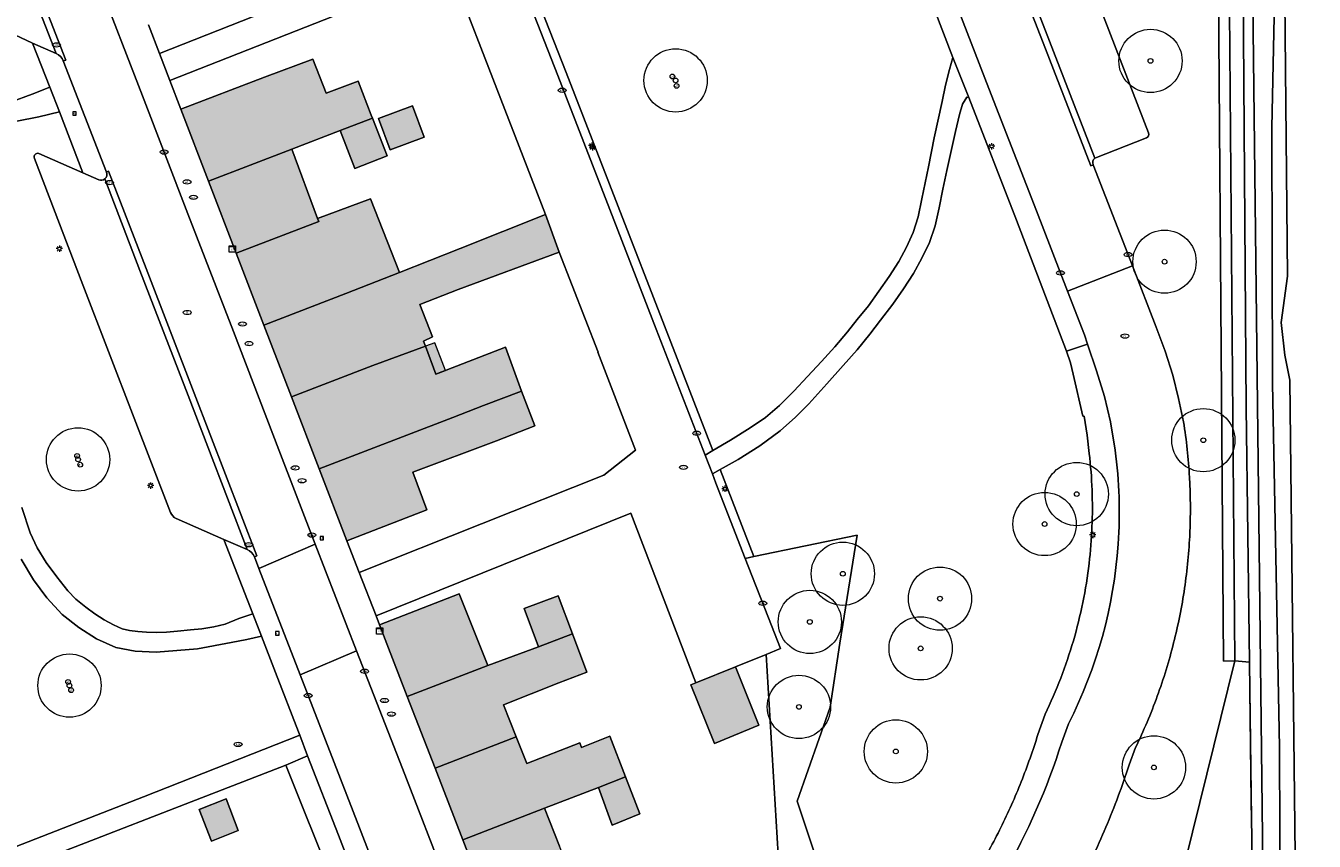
# Model space of a CAD drawing. Header units: metres. Extents: x 187482 to 189800, y 333582 to 335019.
# Tile 3 of 256: x 187536 to 187638, y 333636 to 333700. Entities that reach past the tile are written whole.
import ezdxf
from ezdxf.enums import TextEntityAlignment as Align

# ---------------------------------------------------------------- set-up
doc = ezdxf.new("R2010")
doc.units = ezdxf.units.M
doc.layers.get('0').update_dxf_attribs({"color": 252, "lineweight": 18})
for name, color, linetype, lineweight in [('B-WE-GR-BEPLANTING_CULTUUR_HEESTERS-GV', 252, 'Continuous', 18), ('B-WE-GR-BOOM-S', 252, 'Continuous', 18), ('B-WE-GR-GRAS-GV', 252, 'Continuous', 18), ('B-WE-GW-TALUD_KRUIN-G', 252, 'Continuous', 18), ('B-WE-IE-MEUBILAIR-S', 252, 'Continuous', 18), ('B-WE-IE-TERREINAFSCHEIDING_KUNSTMATIG_HEKWERK-G', 252, 'IE-TERREINAFSCHEIDING_KUNSTMATIG-SO', 18), ('B-WE-OG-BEBOUWING-GV', 252, 'Continuous', 18), ('B-WE-OG-BEBOUWING_LUIFEL-GV', 252, 'Continuous', 18), ('B-WE-OG-TERREIN_BEGROEID-GV', 252, 'Continuous', 18), ('B-WE-OG-TERREIN_ERF-GV', 252, 'Continuous', 18), ('B-WE-VH-GESLOTENVERHARDING_ASFALT-GV', 252, 'Continuous', 18), ('B-WE-VH-HALFVERHARDING-GV', 252, 'Continuous', 18), ('B-WE-VH-OPENVERHARDING_BETONSTRAATSTEEN-GV', 252, 'Continuous', 18), ('B-WE-VH-OPENVERHARDING_TEGEL-GV', 252, 'Continuous', 18)]:
    doc.layers.add(name, color=color, linetype=linetype, lineweight=lineweight)
doc.layers.add('B-WE-OG-BEBOUWING-V', color=7, linetype='Continuous', lineweight=18, true_color=0xf0f0f0)
doc.styles.add('NLCS-ISO', font='NLCS-ISO.ttf')
doc.linetypes.add('IE-TERREINAFSCHEIDING_KUNSTMATIG-SO', pattern='A,4,[82,NLCS.SHX,S=0.75,R=90,X=0,Y=0],4,-2', length=10)

# ---------------------------------------------------------------- blocks, each defined once
blk = doc.blocks.new('SIE-MEUBILAIR_BORD_VERKEER-SO')
blk.add_lwpolyline([(-0.5625, -0.5625), (0.5625, -0.5625), (0.5625, 0.5625), (-0.5625, 0.5625)], close=True)
at = {"style": 'NLCS-ISO'}
blk.add_text('vb', height=0.75, dxfattribs=at).set_placement((0, 0), align=Align.MIDDLE_CENTER)
blk = doc.blocks.new('SIE-MEUBILAIR_KAST_ELEKTRA-SO')
for points in [[(-1, 1), (1, 1), (1, 0.84), (-1, 0.84)], [(-1, 0.76), (1, 0.76), (1, -1), (-1, -1)]]:
    blk.add_lwpolyline(points, close=True)
at = {"style": 'NLCS-ISO'}
blk.add_text('et', height=0.75, dxfattribs=at).set_placement((0, 0), align=Align.MIDDLE_CENTER)
blk = doc.blocks.new('SIE-MEUBILAIR_PAAL_LICHTMAST-SO')
for points in [[(-0.62, 0), (-1, 0)], [(-0.71, 0.71), (-0.44, 0.44)], [(0, 1), (0, 0.62)], [(0.44, 0.44), (0.71, 0.71)], [(1, 0), (0.62, 0)], [(-0.71, -0.71), (-0.44, -0.44)], [(0, -0.62), (0, -1)], [(0.44, -0.44), (0.71, -0.71)]]:
    blk.add_lwpolyline(points)
blk.add_circle((0, 0), 0.5)
blk = doc.blocks.new('SIE-MEUBILAIR_PAAL_AFSLUITPAAL-SO')
blk.add_circle((0, 0), 0.75)
at = {"style": 'NLCS-ISO'}
blk.add_text('af', height=0.75, dxfattribs=at).set_placement((0, 0.05), align=Align.MIDDLE_CENTER)
blk = doc.blocks.new('SIE-MEUBILAIR_PUT_KOLK-SO')
blk.add_ellipse((0, 0), major_axis=(1.25, 0), ratio=0.54)
at = {"style": 'NLCS-ISO'}
blk.add_text('klk', height=0.75, dxfattribs=at).set_placement((0.03, 0), align=Align.MIDDLE_CENTER)
blk = doc.blocks.new('SIE-MEUBILAIR_PUT_RIOOLPUT-SO')
blk.add_ellipse((0, 0), major_axis=(1.25, 0), ratio=0.54)
at = {"style": 'NLCS-ISO'}
blk.add_text('ri', height=0.75, dxfattribs=at).set_placement((-0.04, 0.07), align=Align.MIDDLE_CENTER)
blk = doc.blocks.new('SIE-MEUBILAIR_PUT_WATERLEIDINGPUT-SO')
blk.add_ellipse((0, 0), major_axis=(1.25, 0), ratio=0.54)
at = {"style": 'NLCS-ISO'}
blk.add_text('wl', height=0.75, dxfattribs=at).set_placement((-0.14, 0), align=Align.MIDDLE_CENTER)
blk = doc.blocks.new('SGR-BOOM_GBKN-SO')
at = {"color": 0, "linetype": 'ByBlock', "lineweight": 18}
for radius in [2, 0.15]:
    blk.add_circle((0, 0), radius, dxfattribs=at)

msp = doc.modelspace()

# ---------------------------------------------------------------- hatches: boundary and pattern name
at = {"layer": 'B-WE-OG-BEBOUWING-V'}
h = msp.add_hatch(color=256, dxfattribs=at)
h.dxf.hatch_style = 1
h.paths.add_polyline_path([(187563.053, 333692.95), (187562.961, 333693.186), (187561.914, 333695.884), (187559.385, 333694.917), (187558.35, 333697.623), (187554.532, 333696.197), (187547.911, 333693.648), (187550.099, 333687.963), (187556.671, 333690.493), (187560.517, 333691.974)], flags=17)
h = msp.add_hatch(color=256, dxfattribs=at)
h.dxf.hatch_style = 1
h.paths.add_polyline_path([(187564.447, 333690.442), (187567.138, 333691.436), (187566.221, 333693.919), (187563.53, 333692.925)], flags=17)
h = msp.add_hatch(color=256, dxfattribs=at)
h.dxf.hatch_style = 1
h.paths.add_polyline_path([(187560.517, 333691.974), (187561.676, 333688.96), (187564.213, 333689.96), (187563.053, 333692.95)], flags=17)
h = msp.add_hatch(color=256, dxfattribs=at)
h.dxf.hatch_style = 1
h.paths.add_polyline_path([(187552.288, 333682.278), (187558.81, 333684.788), (187558.72, 333685.026), (187556.671, 333690.493), (187550.099, 333687.963)], flags=17)
h = msp.add_hatch(color=256, dxfattribs=at)
h.dxf.hatch_style = 1
h.paths.add_polyline_path([(187558.72, 333685.026), (187558.81, 333684.788), (187552.288, 333682.278), (187554.476, 333676.593), (187560.948, 333679.084), (187565.188, 333680.749), (187562.903, 333686.569)], flags=17)
h = msp.add_hatch(color=256, dxfattribs=at)
h.dxf.hatch_style = 1
h.paths.add_polyline_path([(187567.237, 333674.919), (187567.093, 333675.308), (187567.808, 333675.65), (187566.801, 333678.209), (187569.841, 333679.414), (187577.822, 333682.36), (187576.727, 333685.326), (187569.995, 333682.636), (187565.188, 333680.749), (187560.948, 333679.084), (187554.476, 333676.593), (187556.664, 333670.908), (187563.087, 333673.38)], flags=17)
h.paths.add_polyline_path([(187567.237, 333674.919), (187568.061, 333672.698), (187568.835, 333672.997), (187567.984, 333675.196)], flags=16)
h = msp.add_hatch(color=256, dxfattribs=at)
h.dxf.hatch_style = 1
h.paths.add_polyline_path([(187574.828, 333671.373), (187573.583, 333674.835), (187568.061, 333672.698), (187567.237, 333674.919), (187563.087, 333673.38), (187556.664, 333670.908), (187558.853, 333665.223), (187569.419, 333669.291), (187571.846, 333670.225)], flags=17)
h.paths.add_polyline_path([(187567.237, 333674.919), (187568.061, 333672.698), (187568.835, 333672.997), (187567.984, 333675.196)], flags=16)
h = msp.add_hatch(color=256, dxfattribs=at)
h.dxf.hatch_style = 1
h.paths.add_polyline_path([(187574.828, 333671.373), (187571.846, 333670.225), (187569.419, 333669.291), (187558.853, 333665.223), (187561.041, 333659.538), (187567.364, 333661.972), (187566.241, 333664.966), (187572.854, 333667.45), (187575.892, 333668.629)], flags=17)
h = msp.add_hatch(color=256, dxfattribs=at)
h.dxf.hatch_style = 1
h.paths.add_polyline_path([(187572.165, 333649.686), (187569.919, 333655.335), (187563.615, 333652.892), (187565.811, 333647.224)], flags=17)
h = msp.add_hatch(color=256, dxfattribs=at)
h.dxf.hatch_style = 1
h.paths.add_polyline_path([(187578.88, 333652.172), (187577.746, 333655.194), (187575.048, 333654.181), (187576.182, 333651.159)], flags=17)
h = msp.add_hatch(color=256, dxfattribs=at)
h.dxf.hatch_style = 1
h.paths.add_polyline_path([(187572.165, 333649.686), (187565.811, 333647.224), (187568.008, 333641.556), (187574.411, 333644.038), (187573.404, 333646.571), (187577.777, 333648.31), (187580.014, 333649.149), (187578.88, 333652.172), (187576.182, 333651.159)], flags=17)
h = msp.add_hatch(color=256, dxfattribs=at)
h.dxf.hatch_style = 1
h.paths.add_polyline_path([(187588.632, 333648.304), (187588.235, 333648.144), (187590.102, 333643.509), (187593.593, 333644.968), (187591.744, 333649.557)], flags=17)
h = msp.add_hatch(color=256, dxfattribs=at)
h.dxf.hatch_style = 1
h.paths.add_polyline_path([(187576.657, 333638.39), (187580.917, 333640.041), (187583.072, 333640.876), (187581.83, 333644.092), (187579.587, 333643.187), (187579.44, 333643.549), (187575.252, 333641.923), (187574.411, 333644.038), (187568.008, 333641.556), (187570.204, 333635.889)], flags=17)
h = msp.add_hatch(color=256, dxfattribs=at)
h.dxf.hatch_style = 1
h.paths.add_polyline_path([(187580.917, 333640.041), (187582.008, 333637.057), (187584.201, 333637.955), (187583.072, 333640.876)], flags=17)
h = msp.add_hatch(color=256, dxfattribs=at)
h.dxf.hatch_style = 1
h.paths.add_polyline_path([(187551.481, 333639.13), (187549.364, 333638.303), (187550.332, 333635.791), (187552.449, 333636.618)], flags=17)
h = msp.add_hatch(color=256, dxfattribs=at)
h.dxf.hatch_style = 1
h.paths.add_polyline_path([(187578.903, 333632.741), (187577.845, 333635.403), (187576.657, 333638.39), (187570.204, 333635.889), (187572.4, 333630.221)], flags=17)

# ---------------------------------------------------------------- linework, layer by layer
at = {"layer": 'B-WE-GR-BEPLANTING_CULTUUR_HEESTERS-GV', "flags": 128}
for points in [[(187561.096, 333740.95), (187558.749, 333747.041), (187558.114, 333746.743), (187560.526, 333740.514), (187564.331, 333730.688), (187568.856, 333719.002), (187573.14, 333707.962), (187577.722, 333696.31), (187581.822, 333685.714), (187585.487, 333676.264), (187589.35, 333666.301), (187589.96, 333666.662), (187586.14, 333676.517), (187582.475, 333685.967), (187578.374, 333696.564), (187573.791, 333708.218), (187569.509, 333719.255), (187564.984, 333730.941)], [(187627.38, 333726.678), (187627.326, 333726.657), (187629.789, 333724.089), (187630.618, 333724.024), (187631.219, 333650.034), (187632.381, 333649.93), (187632.122, 333670.073), (187631.807, 333714.178), (187631.69, 333728.669), (187630.728, 333728.224), (187630.689, 333724.095), (187629.08, 333725.351)], [(187629.789, 333724.089), (187630.319, 333650.028), (187631.219, 333650.034), (187630.618, 333724.024)], [(187590.542, 333665.163), (187589.926, 333664.815), (187590.212, 333664.077), (187592.522, 333658.14), (187593.217, 333658.284)], [(187615.824, 333613.24), (187626.086, 333605.917), (187626.193, 333599.815), (187633.029, 333600.059), (187632.708, 333624.509), (187632.56, 333636.091), (187632.523, 333638.933), (187632.381, 333649.93), (187631.219, 333650.034), (187625.104, 333625.302)]]:
    msp.add_lwpolyline(points, close=True, dxfattribs=at)
for points in [[(187599.241, 333646.394), (187600.009, 333651.428), (187601.369, 333659.972), (187593.217, 333658.284), (187592.522, 333658.14), (187592.756, 333657.539), (187594.363, 333653.452), (187595.322, 333651.014), (187594.181, 333650.549), (187595.827, 333622.873), (187596.649, 333620.727), (187597.513, 333618.886)], [(187599.904, 333620.729), (187599.445, 333624.364), (187598.204, 333634.199), (187596.617, 333638.959), (187599.241, 333646.394)]]:
    msp.add_lwpolyline(points, dxfattribs=at)
at = {"layer": 'B-WE-GR-GRAS-GV', "flags": 128}
msp.add_lwpolyline([(187634.253, 333768.431), (187632.294, 333768.437), (187631.991, 333764.486), (187632.036, 333743.294), (187632.02, 333736.339), (187632.179, 333732.852), (187632.469, 333725.943), (187632.648, 333702.177), (187633.455, 333631.63), (187633.544, 333631.048), (187633.783, 333630.507), (187634.084, 333630.159), (187634.807, 333629.632), (187634.746, 333643.231), (187634.209, 333671.957), (187634.165, 333692.219), (187634.408, 333704.752), (187634.6, 333716.814), (187634.464, 333731.568), (187634.357, 333763.133)], close=True, dxfattribs=at)
at = {"layer": 'B-WE-GR-GRAS-GV'}
msp.add_lwpolyline([(187631.953, 333743.279), (187631.768, 333743.11), (187631.763, 333733.548), (187631.668, 333731.424), (187631.69, 333728.669), (187631.807, 333714.178), (187632.122, 333670.073), (187632.381, 333649.93), (187632.523, 333638.933), (187632.56, 333636.091), (187632.708, 333624.509), (187633.029, 333600.059), (187633.07, 333596.91), (187633.072, 333596.685), (187633.193, 333583.97)], dxfattribs=at)
at = {"layer": 'B-WE-GR-GRAS-GV', "flags": 128}
for points in [[(187636.141, 333583.97), (187636.032, 333613.39), (187636.064, 333627.598), (187635.575, 333672.222), (187635.192, 333674.219), (187634.889, 333676.779), (187635.38, 333680.449), (187634.986, 333721.344)], [(187634.408, 333704.752), (187634.165, 333692.219), (187634.209, 333671.957), (187634.746, 333643.231), (187634.807, 333629.632), (187634.084, 333630.159), (187633.783, 333630.507), (187633.544, 333631.048), (187633.455, 333631.63), (187632.648, 333702.177)]]:
    msp.add_lwpolyline(points, dxfattribs=at)
at = {"layer": 'B-WE-GW-TALUD_KRUIN-G', "flags": 128}
msp.add_lwpolyline([(187632.294, 333768.437), (187631.991, 333764.486), (187632.036, 333743.294), (187632.02, 333736.339), (187632.179, 333732.852), (187632.469, 333725.943), (187632.648, 333702.177), (187633.455, 333631.63), (187633.544, 333631.048), (187633.783, 333630.507), (187634.084, 333630.159), (187634.807, 333629.632)], dxfattribs=at)
at = {"layer": 'B-WE-IE-TERREINAFSCHEIDING_KUNSTMATIG_HEKWERK-G', "ltscale": 0.2, "flags": 128}
msp.add_lwpolyline([(187631.338, 333733.856), (187631.687, 333731.285), (187632.122, 333670.073), (187633.07, 333596.91), (187633.193, 333583.97)], dxfattribs=at)
at = {"layer": 'B-WE-OG-BEBOUWING-GV', "flags": 128}
for points in [[(187563.053, 333692.95), (187562.961, 333693.186), (187561.914, 333695.884), (187559.385, 333694.917), (187558.35, 333697.623), (187554.532, 333696.197), (187547.911, 333693.648), (187550.099, 333687.963), (187556.671, 333690.493), (187560.517, 333691.974)], [(187564.447, 333690.442), (187567.138, 333691.436), (187566.221, 333693.919), (187563.53, 333692.925)], [(187560.517, 333691.974), (187561.676, 333688.96), (187564.213, 333689.96), (187563.053, 333692.95)], [(187552.288, 333682.278), (187558.81, 333684.788), (187558.72, 333685.026), (187556.671, 333690.493), (187550.099, 333687.963)], [(187558.72, 333685.026), (187558.81, 333684.788), (187552.288, 333682.278), (187554.476, 333676.593), (187560.948, 333679.084), (187565.188, 333680.749), (187562.903, 333686.569)], [(187567.237, 333674.919), (187567.093, 333675.308), (187567.808, 333675.65), (187566.801, 333678.209), (187569.841, 333679.414), (187577.822, 333682.36), (187576.727, 333685.326), (187569.995, 333682.636), (187565.188, 333680.749), (187560.948, 333679.084), (187554.476, 333676.593), (187556.664, 333670.908), (187563.087, 333673.38)], [(187574.828, 333671.373), (187573.583, 333674.835), (187568.061, 333672.698), (187567.237, 333674.919), (187563.087, 333673.38), (187556.664, 333670.908), (187558.853, 333665.223), (187569.419, 333669.291), (187571.846, 333670.225)], [(187574.828, 333671.373), (187571.846, 333670.225), (187569.419, 333669.291), (187558.853, 333665.223), (187561.041, 333659.538), (187567.364, 333661.972), (187566.241, 333664.966), (187572.854, 333667.45), (187575.892, 333668.629)], [(187572.165, 333649.686), (187569.919, 333655.335), (187563.615, 333652.892), (187565.811, 333647.224)], [(187578.88, 333652.172), (187577.746, 333655.194), (187575.048, 333654.181), (187576.182, 333651.159)], [(187572.165, 333649.686), (187565.811, 333647.224), (187568.008, 333641.556), (187574.411, 333644.038), (187573.404, 333646.571), (187577.777, 333648.31), (187580.014, 333649.149), (187578.88, 333652.172), (187576.182, 333651.159)], [(187588.632, 333648.304), (187588.235, 333648.144), (187590.102, 333643.509), (187593.593, 333644.968), (187591.744, 333649.557)], [(187576.657, 333638.39), (187580.917, 333640.041), (187583.072, 333640.876), (187581.83, 333644.092), (187579.587, 333643.187), (187579.44, 333643.549), (187575.252, 333641.923), (187574.411, 333644.038), (187568.008, 333641.556), (187570.204, 333635.889)], [(187580.917, 333640.041), (187582.008, 333637.057), (187584.201, 333637.955), (187583.072, 333640.876)], [(187551.481, 333639.13), (187549.364, 333638.303), (187550.332, 333635.791), (187552.449, 333636.618)], [(187578.903, 333632.741), (187577.845, 333635.403), (187576.657, 333638.39), (187570.204, 333635.889), (187572.4, 333630.221)]]:
    msp.add_lwpolyline(points, close=True, dxfattribs=at)
at = {"layer": 'B-WE-OG-BEBOUWING_LUIFEL-GV', "flags": 128}
msp.add_lwpolyline([(187567.237, 333674.919), (187568.061, 333672.698), (187568.835, 333672.997), (187567.984, 333675.196)], close=True, dxfattribs=at)
at = {"layer": 'B-WE-OG-TERREIN_BEGROEID-GV', "flags": 128}
for points in [[(187613.077, 333623.249), (187614.914, 333621.885), (187612.605, 333618.945), (187610.067, 333616.199), (187615.824, 333613.24), (187625.104, 333625.302), (187631.219, 333650.034), (187630.319, 333650.028), (187629.789, 333724.089)], [(187617.038, 333710.779), (187620.939, 333700.719), (187624.405, 333691.774)], [(187573.791, 333708.218), (187578.374, 333696.564), (187582.475, 333685.967), (187586.14, 333676.517), (187589.96, 333666.662), (187591.364, 333667.493), (187592.917, 333668.453), (187594.122, 333669.288), (187595.246, 333670.239), (187596.375, 333671.359), (187597.458, 333672.535), (187598.549, 333673.702), (187599.611, 333674.88), (187600.604, 333676.065), (187601.376, 333677.027), (187602.256, 333678.113), (187603.075, 333679.257), (187603.896, 333680.422), (187604.671, 333681.614), (187605.281, 333682.743), (187605.807, 333683.897), (187606.187, 333685.145), (187606.483, 333686.561), (187607.009, 333689.105), (187607.465, 333691.392), (187608.095, 333694.259), (187608.368, 333695.556), (187608.682, 333696.792), (187608.947, 333697.744), (187605.376, 333707.045)], [(187528.795, 333700.47), (187528.677, 333699.436), (187528.587, 333698.639), (187528.514, 333697.969), (187528.51, 333697.552), (187528.567, 333697.225), (187528.648, 333696.929), (187528.858, 333696.713), (187529.09, 333696.436), (187529.815, 333695.698), (187530.492, 333695.088), (187531.163, 333694.698), (187532.072, 333694.352), (187532.815, 333694.173), (187534.443, 333694.22), (187536.165, 333694.839), (187537.548, 333695.408), (187536.195, 333698.886), (187532.415, 333700.634)], [(187618.448, 333672.711), (187618.231, 333673.612), (187617.93, 333674.521), (187613.964, 333684.885), (187610.201, 333694.59), (187610.055, 333694.6), (187609.699, 333694.058), (187609.455, 333693.244), (187609.154, 333691.895), (187608.78, 333690.222), (187608.47, 333688.796), (187608.144, 333687.339), (187607.866, 333685.858), (187607.536, 333684.425), (187607.083, 333683.112), (187606.482, 333681.871), (187605.829, 333680.659), (187605.044, 333679.456), (187604.198, 333678.234), (187603.214, 333676.965), (187602.37, 333675.868), (187601.385, 333674.63), (187600.274, 333673.385), (187598.974, 333671.939), (187597.547, 333670.366), (187596.486, 333669.304), (187595.289, 333668.239), (187593.692, 333667.05), (187591.963, 333665.966), (187590.542, 333665.163), (187593.217, 333658.284), (187601.369, 333659.972), (187600.009, 333651.428), (187599.241, 333646.394), (187596.617, 333638.959), (187598.204, 333634.199)], [(187536.693, 333690.155), (187540.151, 333688.631), (187538.305, 333693.445), (187536.673, 333693.054), (187534.953, 333692.708)], [(187624.232, 333691.389), (187620.169, 333689.796)], [(187540.161, 333679.78), (187536.332, 333689.77)], [(187620.041, 333689.26), (187623.137, 333681.259), (187625.012, 333676.415), (187625.733, 333674.526), (187626.328, 333672.622), (187626.781, 333670.776), (187627.175, 333668.943)], [(187547.1, 333661.784), (187544.227, 333669.233), (187540.161, 333679.78)], [(187619.722, 333666.442), (187619.563, 333667.89), (187619.323, 333669.386), (187619.212, 333669.385), (187618.448, 333672.711)], [(187535.341, 333662.163), (187536, 333660.153), (187536.565, 333658.973), (187537.274, 333657.825), (187538.096, 333656.679), (187538.982, 333655.575), (187539.608, 333654.915), (187540.406, 333654.286), (187541.105, 333653.765), (187541.84, 333653.289), (187542.576, 333652.881), (187543.271, 333652.567), (187543.857, 333652.442), (187544.509, 333652.361), (187545.193, 333652.312), (187545.963, 333652.296), (187546.774, 333652.314), (187547.655, 333652.388), (187548.661, 333652.484), (187549.578, 333652.581), (187550.506, 333652.732), (187551.426, 333652.953), (187552.505, 333653.395), (187553.601, 333653.76), (187551.318, 333659.633), (187547.537, 333661.303)], [(187530.535, 333633.674), (187544.966, 333639.301), (187557.318, 333644.158), (187557.211, 333644.434), (187555.385, 333649.128), (187554.273, 333651.985), (187553.121, 333651.726), (187551.892, 333651.488), (187549.224, 333651.004), (187545.961, 333650.72), (187544.3, 333650.81), (187542.779, 333651.094), (187541.236, 333651.776), (187539.843, 333652.684), (187538.524, 333653.718), (187537.321, 333655.02), (187536.27, 333656.442), (187535.279, 333658.071)], [(187615.659, 333644.227), (187616.226, 333645.817)], [(187623.383, 333643.192), (187622.874, 333641.827)]]:
    msp.add_lwpolyline(points, dxfattribs=at)
at = {"layer": 'B-WE-OG-TERREIN_BEGROEID-GV'}
for points in [[(187624.405, 333691.774, -0.3721508), (187624.232, 333691.389)], [(187536.332, 333689.77, -0.6514903), (187536.693, 333690.155)], [(187620.169, 333689.796, 0.361802), (187620.041, 333689.26)], [(187627.175, 333668.943, -0.0253555), (187627.646, 333664.565)], [(187619.942, 333663.543, 0.0192845), (187619.722, 333666.442)], [(187627.646, 333664.565, -0.0254305), (187627.672, 333660.161)], [(187619.936, 333660.635, 0.0192571), (187619.942, 333663.543)], [(187547.537, 333661.303, -0.2243042), (187547.1, 333661.784)], [(187619.706, 333657.737, 0.0193116), (187619.936, 333660.635)], [(187627.672, 333660.161, -0.0255316), (187627.252, 333655.777)], [(187619.211, 333654.659, 0.0204611), (187619.706, 333657.737)], [(187627.252, 333655.777, -0.0252049), (187626.391, 333651.458)], [(187618.462, 333651.632, 0.0207673), (187619.211, 333654.659)], [(187617.465, 333648.678, 0.0205897), (187618.462, 333651.632)], [(187626.391, 333651.458, -0.025427), (187625.096, 333647.249)], [(187616.226, 333645.817, 0.0205519), (187617.465, 333648.678)], [(187625.096, 333647.249, -0.0253449), (187623.383, 333643.192)], [(187614.343, 333640.488, 0.0203473), (187615.659, 333644.227)], [(187622.874, 333641.827, -0.0104301), (187622.006, 333639.336)], [(187612.73, 333636.868, 0.020317), (187614.343, 333640.488)], [(187622.006, 333639.336, -0.0105577), (187621.032, 333636.884)], [(187610.829, 333633.389, 0.0204328), (187612.73, 333636.868)], [(187621.032, 333636.884, -0.0108532), (187619.954, 333634.476)]]:
    msp.add_lwpolyline(points, format="xyb", dxfattribs=at)
at = {"layer": 'B-WE-OG-TERREIN_ERF-GV', "flags": 128}
for points in [[(187564.671, 333702.872), (187569.227, 333704.745), (187568.43, 333706.779), (187563.797, 333705.003), (187546.219, 333698.063), (187547.036, 333695.931)], [(187576.727, 333685.326), (187573.213, 333694.45), (187569.227, 333704.745), (187564.671, 333702.872), (187547.036, 333695.931), (187547.911, 333693.648), (187554.532, 333696.197), (187558.35, 333697.623), (187559.385, 333694.917), (187561.914, 333695.884), (187562.961, 333693.186), (187563.053, 333692.95), (187564.213, 333689.96), (187561.676, 333688.96), (187560.517, 333691.974), (187556.671, 333690.493), (187558.72, 333685.026), (187562.903, 333686.569), (187565.188, 333680.749), (187569.995, 333682.636)], [(187564.447, 333690.442), (187563.53, 333692.925), (187566.221, 333693.919), (187567.138, 333691.436)], [(187580.877, 333674.459), (187580.89, 333674.449), (187577.822, 333682.36), (187569.841, 333679.414), (187566.801, 333678.209), (187567.808, 333675.65), (187567.093, 333675.308), (187567.237, 333674.919), (187568.061, 333672.698), (187573.583, 333674.835), (187574.828, 333671.373), (187575.892, 333668.629), (187572.854, 333667.45), (187566.241, 333664.966), (187567.364, 333661.972), (187561.041, 333659.538), (187562.014, 333657.025), (187581.337, 333664.729), (187583.855, 333666.694)], [(187559.965, 333632.384), (187556.198, 333641.805), (187548.241, 333638.721), (187540.36, 333635.65), (187532.318, 333632.534), (187536.002, 333623.038), (187544.033, 333626.17), (187551.934, 333629.252)], [(187552.449, 333636.618), (187550.332, 333635.791), (187549.364, 333638.303), (187551.481, 333639.13)]]:
    msp.add_lwpolyline(points, close=True, dxfattribs=at)
for points in [[(187545.351, 333700.326), (187546.219, 333698.063), (187563.797, 333705.003)], [(187595.827, 333622.873), (187594.181, 333650.549), (187591.744, 333649.557), (187593.593, 333644.968), (187590.102, 333643.509), (187588.235, 333648.144), (187588.632, 333648.304), (187583.48, 333661.726), (187563.339, 333653.604), (187563.615, 333652.892), (187569.919, 333655.335), (187572.165, 333649.686), (187576.182, 333651.159), (187575.048, 333654.181), (187577.746, 333655.194), (187578.88, 333652.172), (187580.014, 333649.149), (187577.777, 333648.31), (187573.404, 333646.571), (187574.411, 333644.038), (187575.252, 333641.923), (187579.44, 333643.549), (187579.587, 333643.187), (187581.83, 333644.092), (187583.072, 333640.876), (187584.201, 333637.955), (187582.008, 333637.057), (187580.917, 333640.041), (187576.657, 333638.39), (187577.845, 333635.403)], [(187563.608, 333627.857), (187560.36, 333636.262), (187557.933, 333642.547), (187556.198, 333641.805), (187559.965, 333632.384)]]:
    msp.add_lwpolyline(points, dxfattribs=at)
at = {"layer": 'B-WE-VH-GESLOTENVERHARDING_ASFALT-GV', "flags": 128}
for points in [[(187541.27, 333704.06), (187537.669, 333713.378), (187534.052, 333722.707), (187530.449, 333732.037), (187525.942, 333730.162), (187526.754, 333728.065), (187526.942, 333728.158), (187531.138, 333717.327), (187534.757, 333707.954), (187538.816, 333697.541), (187538.611, 333697.466), (187542.026, 333688.686), (187542.2, 333688.76), (187545.16, 333681.049), (187548.961, 333671.196), (187553.924, 333658.338), (187553.726, 333658.279), (187554.075, 333657.341), (187558.53, 333659.272), (187555.667, 333666.737), (187552.073, 333676.074), (187548.473, 333685.381), (187544.885, 333694.719)], [(187611.897, 333709.656), (187606.953, 333707.777), (187611.787, 333695.297), (187615.562, 333685.614), (187618.011, 333679.269), (187623.137, 333681.259), (187620.041, 333689.26), (187619.838, 333689.178), (187616.079, 333698.905)], [(187603.214, 333676.965), (187604.198, 333678.234), (187605.044, 333679.456), (187605.829, 333680.659), (187606.482, 333681.871), (187607.083, 333683.112), (187607.536, 333684.425), (187607.866, 333685.858), (187608.144, 333687.339), (187608.47, 333688.796), (187608.78, 333690.222), (187609.154, 333691.895), (187609.455, 333693.244), (187609.699, 333694.058), (187610.055, 333694.6), (187610.201, 333694.59), (187608.947, 333697.744), (187608.682, 333696.792), (187608.368, 333695.556), (187608.095, 333694.259), (187607.465, 333691.392), (187607.009, 333689.105), (187606.483, 333686.561), (187606.187, 333685.145), (187605.807, 333683.897), (187605.281, 333682.743), (187604.671, 333681.614), (187603.896, 333680.422), (187603.075, 333679.257), (187602.256, 333678.113), (187601.376, 333677.027), (187600.604, 333676.065), (187599.611, 333674.88), (187598.549, 333673.702), (187597.458, 333672.535), (187596.375, 333671.359), (187595.246, 333670.239), (187594.122, 333669.288), (187592.917, 333668.453), (187591.364, 333667.493), (187589.96, 333666.662), (187589.35, 333666.301), (187589.926, 333664.815), (187590.542, 333665.163), (187591.963, 333665.966), (187593.692, 333667.05), (187595.289, 333668.239), (187596.486, 333669.304), (187597.547, 333670.366), (187598.974, 333671.939), (187600.274, 333673.385), (187601.385, 333674.63), (187602.37, 333675.868)], [(187558.53, 333659.272), (187554.075, 333657.341), (187557.355, 333648.943), (187561.797, 333650.848)]]:
    msp.add_lwpolyline(points, close=True, dxfattribs=at)
for points in [[(187534.953, 333692.708), (187536.673, 333693.054), (187538.305, 333693.445), (187537.548, 333695.408), (187536.165, 333694.839), (187534.443, 333694.22)], [(187627.175, 333668.943), (187626.781, 333670.776), (187626.328, 333672.622), (187625.733, 333674.526), (187625.012, 333676.415), (187623.137, 333681.259), (187618.011, 333679.269), (187619.341, 333675.824), (187619.592, 333675.083), (187620.305, 333672.974), (187620.934, 333670.929), (187621.401, 333668.946), (187621.775, 333666.686)], [(187535.279, 333658.071), (187536.27, 333656.442), (187537.321, 333655.02), (187538.524, 333653.718), (187539.843, 333652.684), (187541.236, 333651.776), (187542.779, 333651.094), (187544.3, 333650.81), (187545.961, 333650.72), (187549.224, 333651.004), (187551.892, 333651.488), (187553.121, 333651.726), (187554.273, 333651.985), (187553.601, 333653.76), (187552.505, 333653.395), (187551.426, 333652.953), (187550.506, 333652.732), (187549.578, 333652.581), (187548.661, 333652.484), (187547.655, 333652.388), (187546.774, 333652.314), (187545.963, 333652.296), (187545.193, 333652.312), (187544.509, 333652.361), (187543.857, 333652.442), (187543.271, 333652.567), (187542.576, 333652.881), (187541.84, 333653.289), (187541.105, 333653.765), (187540.406, 333654.286), (187539.608, 333654.915), (187538.982, 333655.575), (187538.096, 333656.679), (187537.274, 333657.825), (187536.565, 333658.973), (187536, 333660.153), (187535.341, 333662.163)], [(187561.797, 333650.848), (187557.355, 333648.943), (187562.026, 333636.836), (187565.272, 333628.446)], [(187576.093, 333614.1), (187573.036, 333621.942), (187569.046, 333632.207), (187565.424, 333641.524), (187561.797, 333650.848)], [(187618.077, 333645.07), (187617.547, 333643.614)], [(187622.874, 333641.827), (187623.383, 333643.192)]]:
    msp.add_lwpolyline(points, dxfattribs=at)
at = {"layer": 'B-WE-VH-GESLOTENVERHARDING_ASFALT-GV'}
for points in [[(187627.646, 333664.565, 0.0253555), (187627.175, 333668.943)], [(187621.775, 333666.686, -0.0500963), (187622.006, 333659.28)], [(187627.672, 333660.161, 0.0254305), (187627.646, 333664.565)], [(187622.006, 333659.28, -0.100579), (187618.077, 333645.07)], [(187627.252, 333655.777, 0.0255316), (187627.672, 333660.161)], [(187626.391, 333651.458, 0.0252049), (187627.252, 333655.777)], [(187625.096, 333647.249, 0.025427), (187626.391, 333651.458)], [(187623.383, 333643.192, 0.0253449), (187625.096, 333647.249)], [(187617.547, 333643.614, -0.0548518), (187612.947, 333633.152)], [(187622.006, 333639.336, 0.0104301), (187622.874, 333641.827)], [(187621.032, 333636.884, 0.0105577), (187622.006, 333639.336)], [(187619.954, 333634.476, 0.0108532), (187621.032, 333636.884)]]:
    msp.add_lwpolyline(points, format="xyb", dxfattribs=at)
at = {"layer": 'B-WE-VH-HALFVERHARDING-GV'}
msp.add_lwpolyline([(187639.408, 333769.326), (187639.403, 333770), (187636.797, 333769.982), (187636.794, 333770.36), (187635.403, 333770.385), (187635.412, 333766.49), (187634.887, 333762.278), (187635.098, 333757.71), (187634.845, 333752.611), (187634.659, 333750.401), (187634.744, 333748.186), (187634.923, 333746.171), (187635.035, 333736.275), (187634.986, 333721.344), (187635.38, 333680.449), (187634.889, 333676.779), (187635.192, 333674.219), (187635.575, 333672.222), (187636.064, 333627.598), (187636.032, 333613.39), (187636.141, 333583.97)], dxfattribs=at)
at = {"layer": 'B-WE-VH-OPENVERHARDING_BETONSTRAATSTEEN-GV', "flags": 128}
for points in [[(187526.631, 333727.497), (187530.614, 333717.239), (187534.267, 333707.807), (187538.053, 333698.061)], [(187538.611, 333697.466), (187538.816, 333697.541), (187534.757, 333707.954), (187531.138, 333717.327)], [(187532.415, 333700.634), (187536.195, 333698.886), (187538.053, 333698.061), (187534.267, 333707.807), (187530.614, 333717.239)], [(187616.644, 333710.948), (187612.549, 333709.436), (187616.584, 333699.039), (187620.169, 333689.796), (187624.232, 333691.389)], [(187624.405, 333691.774), (187620.939, 333700.719), (187617.038, 333710.779)], [(187612.549, 333709.436), (187612.299, 333709.489), (187612.092, 333709.724), (187611.897, 333709.656), (187616.079, 333698.905), (187619.838, 333689.178), (187620.041, 333689.26)], [(187620.169, 333689.796), (187616.584, 333699.039), (187612.549, 333709.436)], [(187569.227, 333704.745), (187573.213, 333694.45), (187576.727, 333685.326), (187577.822, 333682.36), (187580.89, 333674.449), (187580.877, 333674.459), (187583.855, 333666.694), (187581.337, 333664.729), (187562.014, 333657.025), (187563.339, 333653.604), (187583.48, 333661.726), (187588.632, 333648.304), (187591.744, 333649.557), (187594.181, 333650.549), (187595.322, 333651.014), (187594.363, 333653.452), (187592.756, 333657.539), (187592.522, 333658.14), (187590.212, 333664.077), (187589.926, 333664.815), (187589.35, 333666.301), (187585.487, 333676.264), (187581.822, 333685.714), (187577.722, 333696.31), (187573.14, 333707.962)], [(187541.436, 333688.079), (187540.151, 333688.631), (187536.693, 333690.155)], [(187536.332, 333689.77), (187540.161, 333679.78), (187544.227, 333669.233), (187547.1, 333661.784)], [(187544.678, 333680.901), (187541.894, 333688.14)], [(187541.894, 333688.14), (187544.678, 333680.901), (187548.477, 333671.023), (187553.165, 333658.837)], [(187545.16, 333681.049), (187542.2, 333688.76), (187542.026, 333688.686)], [(187547.537, 333661.303), (187551.318, 333659.633), (187553.165, 333658.837), (187548.477, 333671.023), (187544.678, 333680.901)], [(187553.726, 333658.279), (187553.924, 333658.338), (187548.961, 333671.196), (187545.16, 333681.049)]]:
    msp.add_lwpolyline(points, dxfattribs=at)
at = {"layer": 'B-WE-VH-OPENVERHARDING_BETONSTRAATSTEEN-GV'}
for points in [[(187538.053, 333698.061, -0.2350475), (187538.611, 333697.466)], [(187624.232, 333691.389, 0.3721508), (187624.405, 333691.774)], [(187536.693, 333690.155, 0.6514903), (187536.332, 333689.77)], [(187620.041, 333689.26, -0.361802), (187620.169, 333689.796)], [(187541.894, 333688.14, -0.272741), (187541.436, 333688.079)], [(187542.026, 333688.686, -0.3480129), (187541.894, 333688.14)], [(187547.1, 333661.784, 0.2243042), (187547.537, 333661.303)], [(187553.165, 333658.837, -0.1957115), (187553.726, 333658.279)]]:
    msp.add_lwpolyline(points, format="xyb", dxfattribs=at)
at = {"layer": 'B-WE-VH-OPENVERHARDING_TEGEL-GV', "flags": 128}
for points in [[(187605.376, 333707.045), (187608.947, 333697.744), (187610.201, 333694.59), (187613.964, 333684.885), (187617.93, 333674.521), (187619.592, 333675.083), (187619.341, 333675.824), (187618.011, 333679.269), (187615.562, 333685.614), (187611.787, 333695.297), (187606.953, 333707.777)], [(187541.27, 333704.06), (187544.885, 333694.719), (187548.473, 333685.381), (187552.073, 333676.074), (187555.667, 333666.737), (187558.53, 333659.272), (187561.797, 333650.848), (187565.424, 333641.524), (187569.046, 333632.207), (187573.036, 333621.942), (187576.093, 333614.1)], [(187554.476, 333676.593), (187552.288, 333682.278), (187550.099, 333687.963), (187547.911, 333693.648), (187547.036, 333695.931), (187546.219, 333698.063), (187545.351, 333700.326)], [(187538.053, 333698.061), (187536.195, 333698.886), (187537.548, 333695.408), (187538.305, 333693.445), (187540.151, 333688.631), (187541.436, 333688.079)], [(187542.026, 333688.686), (187538.611, 333697.466)], [(187575.384, 333611.286), (187575.704, 333610.561), (187576.115, 333609.869), (187576.634, 333609.282), (187577.205, 333608.756), (187577.876, 333608.341), (187578.916, 333610.572), (187578.53, 333611.026), (187578.258, 333611.536), (187577.028, 333614.761), (187575.58, 333618.56), (187576.741, 333619.02), (187574.597, 333624.553), (187572.4, 333630.221), (187570.204, 333635.889), (187568.008, 333641.556), (187565.811, 333647.224), (187563.615, 333652.892), (187563.339, 333653.604), (187562.014, 333657.025), (187561.041, 333659.538), (187558.853, 333665.223), (187556.664, 333670.908), (187554.476, 333676.593)], [(187621.775, 333666.686), (187621.401, 333668.946), (187620.934, 333670.929), (187620.305, 333672.974), (187619.592, 333675.083), (187617.93, 333674.521), (187618.231, 333673.612), (187618.448, 333672.711), (187619.212, 333669.385), (187619.323, 333669.386), (187619.563, 333667.89), (187619.722, 333666.442)], [(187553.165, 333658.837), (187551.318, 333659.633), (187553.601, 333653.76), (187554.273, 333651.985), (187555.385, 333649.128), (187557.211, 333644.434), (187557.318, 333644.158), (187557.933, 333642.547), (187560.36, 333636.262), (187563.608, 333627.857)], [(187562.026, 333636.836), (187557.355, 333648.943), (187554.075, 333657.341), (187553.726, 333658.279)], [(187616.226, 333645.817), (187615.659, 333644.227)], [(187617.547, 333643.614), (187618.077, 333645.07)], [(187565.272, 333628.446), (187562.026, 333636.836)]]:
    msp.add_lwpolyline(points, dxfattribs=at)
at = {"layer": 'B-WE-VH-OPENVERHARDING_TEGEL-GV'}
for points in [[(187538.611, 333697.466, 0.2350475), (187538.053, 333698.061)], [(187541.436, 333688.079, 0.272741), (187541.894, 333688.14)], [(187541.894, 333688.14, 0.3480129), (187542.026, 333688.686)], [(187619.722, 333666.442, -0.0192845), (187619.942, 333663.543)], [(187622.006, 333659.28, 0.0500963), (187621.775, 333666.686)], [(187619.942, 333663.543, -0.0192571), (187619.936, 333660.635)], [(187619.936, 333660.635, -0.0193116), (187619.706, 333657.737)], [(187618.077, 333645.07, 0.100579), (187622.006, 333659.28)], [(187553.726, 333658.279, 0.1957115), (187553.165, 333658.837)], [(187619.706, 333657.737, -0.0204611), (187619.211, 333654.659)], [(187619.211, 333654.659, -0.0207673), (187618.462, 333651.632)], [(187618.462, 333651.632, -0.0205897), (187617.465, 333648.678)], [(187617.465, 333648.678, -0.0205519), (187616.226, 333645.817)], [(187615.659, 333644.227, -0.0203473), (187614.343, 333640.488)], [(187612.947, 333633.152, 0.0548518), (187617.547, 333643.614)], [(187614.343, 333640.488, -0.020317), (187612.73, 333636.868)], [(187612.73, 333636.868, -0.0204328), (187610.829, 333633.389)]]:
    msp.add_lwpolyline(points, format="xyb", dxfattribs=at)
at = {"layer": 'B-WE-VH-OPENVERHARDING_TEGEL-GV', "flags": 128}
msp.add_lwpolyline([(187548.241, 333638.721), (187556.198, 333641.805), (187557.933, 333642.547), (187557.318, 333644.158), (187544.966, 333639.301), (187530.535, 333633.674), (187531.17, 333632.078), (187532.318, 333632.534), (187540.36, 333635.65)], close=True, dxfattribs=at)

# ---------------------------------------------------------------- block references
at = {"layer": 'B-WE-GR-BOOM-S', "xscale": 1.25, "yscale": 1.25, "zscale": 1.25}
for p in [(187624.56, 333697.47), (187587.022, 333695.932), (187625.67, 333681.6), (187628.737, 333667.488), (187539.785, 333665.965), (187618.73, 333663.23), (187616.19, 333660.86), (187600.24, 333656.93), (187607.92, 333654.96), (187597.63, 333653.12), (187606.39, 333651.03), (187539.105, 333648.085), (187596.77, 333646.4), (187604.43, 333642.88), (187624.83, 333641.62)]:
    msp.add_blockref('SGR-BOOM_GBKN-SO', p, dxfattribs=at)
at = {"layer": 'B-WE-IE-MEUBILAIR-S', "xscale": 0.25, "yscale": 0.25, "zscale": 0.25}
for name, p in [('SIE-MEUBILAIR_PUT_KOLK-SO', (187538.086, 333698.734)), ('SIE-MEUBILAIR_PAAL_AFSLUITPAAL-SO', (187586.765, 333696.24)), ('SIE-MEUBILAIR_PUT_KOLK-SO', (187578.053, 333695.151)), ('SIE-MEUBILAIR_PAAL_AFSLUITPAAL-SO', (187587.098, 333695.497)), ('SIE-MEUBILAIR_BORD_VERKEER-SO', (187539.502, 333693.313)), ('SIE-MEUBILAIR_PAAL_LICHTMAST-SO', (187580.397, 333690.775)), ('SIE-MEUBILAIR_PAAL_LICHTMAST-SO', (187580.459, 333690.651)), ('SIE-MEUBILAIR_PAAL_LICHTMAST-SO', (187611.997, 333690.726)), ('SIE-MEUBILAIR_PUT_KOLK-SO', (187546.591, 333690.263)), ('SIE-MEUBILAIR_PUT_KOLK-SO', (187542.279, 333687.853)), ('SIE-MEUBILAIR_PUT_WATERLEIDINGPUT-SO', (187548.402, 333687.904)), ('SIE-MEUBILAIR_PUT_WATERLEIDINGPUT-SO', (187548.91, 333686.686)), ('SIE-MEUBILAIR_PAAL_LICHTMAST-SO', (187538.311, 333682.631)), ('SIE-MEUBILAIR_KAST_ELEKTRA-SO', (187551.982, 333682.6)), ('SIE-MEUBILAIR_PUT_KOLK-SO', (187622.788, 333682.167)), ('SIE-MEUBILAIR_PUT_KOLK-SO', (187617.438, 333680.713)), ('SIE-MEUBILAIR_PUT_RIOOLPUT-SO', (187548.416, 333677.583)), ('SIE-MEUBILAIR_PUT_WATERLEIDINGPUT-SO', (187552.782, 333676.676)), ('SIE-MEUBILAIR_PUT_RIOOLPUT-SO', (187622.538, 333675.72)), ('SIE-MEUBILAIR_PUT_WATERLEIDINGPUT-SO', (187553.298, 333675.126)), ('SIE-MEUBILAIR_PUT_KOLK-SO', (187588.684, 333668.042)), ('SIE-MEUBILAIR_PAAL_AFSLUITPAAL-SO', (187539.709, 333666.247)), ('SIE-MEUBILAIR_PAAL_AFSLUITPAAL-SO', (187539.956, 333665.55)), ('SIE-MEUBILAIR_PUT_WATERLEIDINGPUT-SO', (187556.952, 333665.296)), ('SIE-MEUBILAIR_PUT_RIOOLPUT-SO', (187587.645, 333665.342)), ('SIE-MEUBILAIR_PUT_WATERLEIDINGPUT-SO', (187557.49, 333664.28)), ('SIE-MEUBILAIR_PAAL_LICHTMAST-SO', (187545.518, 333663.905)), ('SIE-MEUBILAIR_PAAL_LICHTMAST-SO', (187590.918, 333663.645)), ('SIE-MEUBILAIR_PAAL_LICHTMAST-SO', (187620, 333660)), ('SIE-MEUBILAIR_PUT_KOLK-SO', (187553.28, 333659.218)), ('SIE-MEUBILAIR_PUT_KOLK-SO', (187558.262, 333659.986)), ('SIE-MEUBILAIR_BORD_VERKEER-SO', (187559.058, 333659.738)), ('SIE-MEUBILAIR_PUT_KOLK-SO', (187593.907, 333654.597)), ('SIE-MEUBILAIR_BORD_VERKEER-SO', (187555.537, 333652.212)), ('SIE-MEUBILAIR_KAST_ELEKTRA-SO', (187563.621, 333652.405)), ('SIE-MEUBILAIR_PUT_KOLK-SO', (187562.433, 333649.222)), ('SIE-MEUBILAIR_PAAL_AFSLUITPAAL-SO', (187539, 333648.381)), ('SIE-MEUBILAIR_PAAL_AFSLUITPAAL-SO', (187539.233, 333647.724)), ('SIE-MEUBILAIR_PUT_KOLK-SO', (187557.977, 333647.295)), ('SIE-MEUBILAIR_PUT_WATERLEIDINGPUT-SO', (187564.006, 333646.908)), ('SIE-MEUBILAIR_PUT_WATERLEIDINGPUT-SO', (187564.557, 333645.831)), ('SIE-MEUBILAIR_PUT_KOLK-SO', (187552.438, 333643.438))]:
    msp.add_blockref(name, p, dxfattribs=at)

doc.saveas('drawing.dxf')
